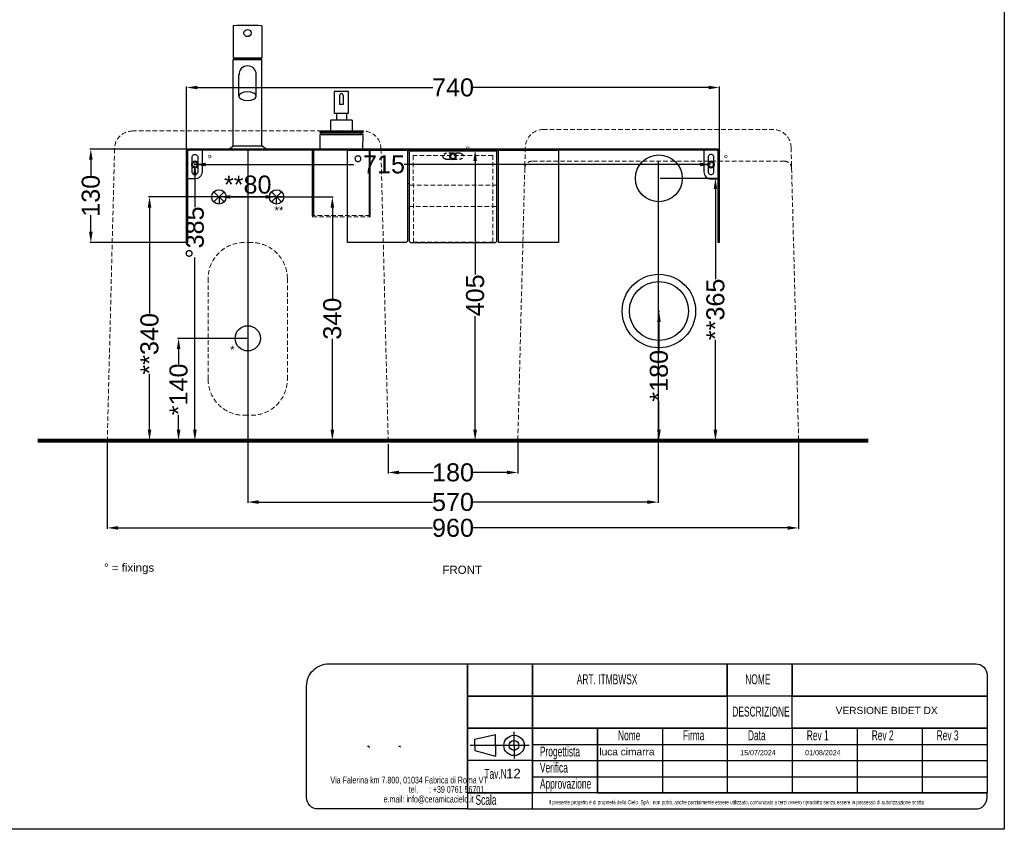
# Model space of a CAD drawing. Header units: millimetres. Extents: x 18233 to 30229, y -672 to 1848.
# Tile 9 of 12: x 26124 to 27491, y -175 to 950. Entities that reach past the tile are written whole.
import ezdxf

# ---------------------------------------------------------------- set-up
doc = ezdxf.new("R2010")
doc.units = ezdxf.units.MM
doc.header["$MEASUREMENT"] = 0
doc.linetypes.add('DASHED2', pattern=[9.525, 6.35, -3.175])
for name, color, linetype in [('Attacchi_Scarico', 2, 'Continuous'), ('Evidenziata', 12, 'Continuous'), ('Quote', 4, 'Continuous')]:
    doc.layers.add(name, color=color, linetype=linetype)
for name, color, linetype, lineweight in [('Layer1', 5, 'DASHED2', 0), ('Sezione', 1, 'Continuous', 50), ('sezione linea', 6, 'Continuous', 80), ('tratteggiate', 5, 'DASHED2', 0), ('Vista', 8, 'Continuous', 15)]:
    doc.layers.add(name, color=color, linetype=linetype, lineweight=lineweight)
doc.layers.add('Make2D$Visible$Curves', color=7, linetype='Continuous', true_color=0x000000)
doc.styles.add('SLDTEXTSTYLE1', font='TXT', dxfattribs={"width": 0.605})
doc.styles.get("Standard").update_dxf_attribs({"font": 'arial.ttf'})
doc.dimstyles.new('ISO-25', dxfattribs={"dimtxt": 25, "dimasz": 15, "dimexe": 1.25, "dimexo": 0.625, "dimtad": 0, "dimdec": 1, "dimrnd": 5, "dimtxsty": 'Standard', "dimcen": 2.5, "dimadec": 0, "dimazin": 0, "dimtfac": 1, "dimtdec": 1, "dimtmove": 0, "dimatfit": 3, "dimfxl": 1, "dimarcsym": 0})

# ---------------------------------------------------------------- blocks, each defined once
blk = doc.blocks.new('acc1  front')
at = {"layer": 'Make2D$Visible$Curves', "color": 8, "lineweight": -3, "true_color": 0x808080}
for p, q in [((-366.9, 0), (366.9, 0)), ((-369.9, -130), (-369.9, -3)), ((-368.4, -130), (-368.4, -3)), ((-366.9, -1.5), (-146.4, -1.5)), ((146.4, -1.5), (366.9, -1.5)), ((368.4, -130), (368.4, -3)), ((369.9, -130), (369.9, -3)), ((-358.4, -41.5), (-368.4, -41.5)), ((358.4, -41.5), (368.4, -41.5)), ((-369.9, -130), (-368.4, -130)), ((369.9, -130), (368.4, -130))]:
    blk.add_line(p, q, dxfattribs=at)
for points in [[(-362.4, -11.5, -1.000926), (-354.4, -11.5), (-354.4, -31.5, -1.000926), (-362.4, -31.5), (-362.4, -11.5)], [(-348.4, -1.5), (-348.4, -31.5, -0.414385), (-358.4, -41.5)], [(-146.4, -1.5), (-146.4, -130), (-63, -130), (-63, -1.5), (63, -1.5), (63, -127, 0.414214), (66, -130), (146.4, -130), (146.4, -1.5), (-146.4, -1.5)], [(348.4, -1.5), (348.4, -31.5, 0.414385), (358.4, -41.5)], [(362.4, -11.5, 1.000926), (354.4, -11.5), (354.4, -31.5, 1.000926), (362.4, -31.5), (362.4, -11.5)]]:
    blk.add_lwpolyline(points, format="xyb", dxfattribs=at)
blk.add_lwpolyline([(-61, -3), (61, -3), (61, -127, -0.414214), (58, -130), (-58, -130, -0.414214), (-61, -127)], format="xyb", close=True, dxfattribs=at)
at = {"layer": 'Make2D$Visible$Curves', "color": 8, "linetype": 'DASHED2', "lineweight": -3, "true_color": 0x808080}
blk.add_lwpolyline([(10, -6, -1.000926), (10, -14), (-10, -14, -1.000926), (-10, -6), (10, -6)], format="xyb", dxfattribs=at)
at = {"layer": 'Make2D$Visible$Curves', "color": 8, "lineweight": -3, "true_color": 0x808080}
for points in [[(115, -92.5), (115, -1.5), (116.5, -1.5), (116.5, -92.5), (115, -92.5)], [(195, -92.5), (195, -1.5), (193.5, -1.5), (193.5, -92.5), (195, -92.5)]]:
    blk.add_lwpolyline(points, dxfattribs=at)
for centre, radius, start, end in [((-366.9, -3), 3, 90, 180), ((-366.9, -3), 1.5, 90, 180), ((366.9, -3), 3, 0, 90), ((366.9, -3), 1.5, 0, 90)]:
    blk.add_arc(centre, radius, start, end, dxfattribs=at)
at = {"layer": 'tratteggiate'}
for points in [[(-61, -82), (-61, -1.5), (-63, -1.5), (-63, -82), (-61, -82)], [(-55.2, -9.2), (55.2, -9.2), (54.8, -129.2), (-55.2, -129.2), (-55.2, -9.2)], [(61, -82), (61, -1.5), (63, -1.5), (63, -82), (61, -82)], [(61, -48), (61, -82), (63, -82), (63, -48), (61, -48)]]:
    blk.add_lwpolyline(points, dxfattribs=at)
for points in [[(-61, -80), (-61, -50), (61, -50), (61, -80)], [(115, -92.5), (195, -92.5), (195, -94), (115, -94)]]:
    blk.add_lwpolyline(points, close=True, dxfattribs=at)
blk = doc.blocks.new('*D117')
at = {"layer": 'Defpoints', "color": 0, "transparency": 16777216}
for p in [(26440.2, 768.5), (27010.2, 753), (26440.2, 279.6)]:
    blk.add_point(p, dxfattribs=at)
at = {"layer": 'Evidenziata', "color": 0, "lineweight": -2, "transparency": 16777216}
for p, q in [((26440.2, 767.9), (26440.2, 278.4)), ((27010.2, 752.4), (27010.2, 278.4)), ((26455.2, 279.6), (26697, 279.6)), ((26995.2, 279.6), (26753.4, 279.6))]:
    blk.add_line(p, q, dxfattribs=at)
at = {"layer": 'Evidenziata', "color": 0, "transparency": 16777216}
for points in [[(26455.2, 282.1), (26455.2, 277.1), (26440.2, 279.6)], [(26995.2, 282.1), (26995.2, 277.1), (27010.2, 279.6)]]:
    blk.add_solid(points, dxfattribs=at)
at = {"layer": 'Evidenziata', "color": 0, "transparency": 16777216, "insert": (26725.2, 279.6), "char_height": 25, "attachment_point": 5}
blk.add_mtext('570', dxfattribs=at)
blk = doc.blocks.new('*D201')
at = {"layer": 'Defpoints', "color": 0, "transparency": 16777216}
for p in [(26635.3, 360.6), (26815.2, 365), (26635.3, 320.7)]:
    blk.add_point(p, dxfattribs=at)
at = {"layer": 'Quote', "color": 0, "lineweight": -2, "transparency": 16777216}
for p, q in [((26635.3, 360), (26635.3, 319.5)), ((26815.2, 364.4), (26815.2, 319.5)), ((26650.3, 320.7), (26698.2, 320.7)), ((26800.2, 320.7), (26752.3, 320.7))]:
    blk.add_line(p, q, dxfattribs=at)
at = {"layer": 'Quote', "color": 0, "transparency": 16777216}
for points in [[(26650.3, 323.2), (26650.3, 318.2), (26635.3, 320.7)], [(26800.2, 323.2), (26800.2, 318.2), (26815.2, 320.7)]]:
    blk.add_solid(points, dxfattribs=at)
at = {"layer": 'Quote', "color": 0, "transparency": 16777216, "insert": (26725.3, 320.7), "char_height": 25, "attachment_point": 5}
blk.add_mtext('180', dxfattribs=at)
blk = doc.blocks.new('*D202')
at = {"layer": 'Defpoints', "color": 0, "transparency": 16777216}
for p in [(26245.2, 365.2), (27205.2, 365), (26245.2, 243.7)]:
    blk.add_point(p, dxfattribs=at)
at = {"layer": 'Quote', "color": 0, "lineweight": -2, "transparency": 16777216}
for p, q in [((26245.2, 364.6), (26245.2, 242.5)), ((27205.2, 364.4), (27205.2, 242.5)), ((26260.2, 243.7), (26697, 243.7)), ((27190.2, 243.7), (26753.4, 243.7))]:
    blk.add_line(p, q, dxfattribs=at)
at = {"layer": 'Quote', "color": 0, "transparency": 16777216}
for points in [[(26260.2, 246.2), (26260.2, 241.2), (26245.2, 243.7)], [(27190.2, 246.2), (27190.2, 241.2), (27205.2, 243.7)]]:
    blk.add_solid(points, dxfattribs=at)
at = {"layer": 'Quote', "color": 0, "transparency": 16777216, "insert": (26725.2, 243.7), "char_height": 25, "attachment_point": 5}
blk.add_mtext('960', dxfattribs=at)
blk = doc.blocks.new('*D203')
at = {"layer": 'Defpoints', "color": 0, "transparency": 16777216}
for p in [(26663.2, 768.5), (26663.2, 365), (26756, 365)]:
    blk.add_point(p, dxfattribs=at)
at = {"layer": 'Quote', "color": 0, "lineweight": -2, "transparency": 16777216}
for p, q in [((26663.8, 768.5), (26757.3, 768.5)), ((26756, 753.5), (26756, 595.6)), ((26756, 380), (26756, 537.9)), ((26663.9, 365), (26757.3, 365))]:
    blk.add_line(p, q, dxfattribs=at)
at = {"layer": 'Quote', "color": 0, "transparency": 16777216}
for points in [[(26753.5, 753.5), (26758.5, 753.5), (26756, 768.5)], [(26753.5, 380), (26758.5, 380), (26756, 365)]]:
    blk.add_solid(points, dxfattribs=at)
at = {"layer": 'Quote', "color": 0, "transparency": 16777216, "insert": (26756, 566.7), "char_height": 25, "attachment_point": 5, "rotation": 90}
blk.add_mtext('405', dxfattribs=at)
blk = doc.blocks.new('*D209')
at = {"layer": 'Defpoints', "color": 0, "transparency": 16777216}
for p in [(26222.3, 770), (26358.3, 770), (26355.3, 640)]:
    blk.add_point(p, dxfattribs=at)
at = {"layer": 'Quote', "color": 0, "lineweight": -2, "transparency": 16777216}
for p, q in [((26357.7, 770), (26221, 770)), ((26222.3, 755), (26222.3, 732)), ((26222.3, 655), (26222.3, 678)), ((26354.7, 640), (26221, 640))]:
    blk.add_line(p, q, dxfattribs=at)
at = {"layer": 'Quote', "color": 0, "transparency": 16777216}
for points in [[(26219.8, 755), (26224.8, 755), (26222.3, 770)], [(26219.8, 655), (26224.8, 655), (26222.3, 640)]]:
    blk.add_solid(points, dxfattribs=at)
at = {"layer": 'Quote', "color": 0, "transparency": 16777216, "insert": (26222.3, 705), "char_height": 25, "attachment_point": 5, "rotation": 90}
blk.add_mtext('130', dxfattribs=at)
blk = doc.blocks.new('*D134')
at = {"layer": 'Defpoints', "color": 0, "transparency": 16777216}
for p in [(27095.1, 855.4), (26355.3, 767), (27095.1, 767)]:
    blk.add_point(p, dxfattribs=at)
at = {"layer": 'Quote', "color": 0, "lineweight": -2, "transparency": 16777216}
for p, q in [((26355.3, 767.6), (26355.3, 856.6)), ((26370.3, 855.4), (26697.1, 855.4)), ((27080.1, 855.4), (26753.3, 855.4)), ((27095.1, 767.6), (27095.1, 856.6))]:
    blk.add_line(p, q, dxfattribs=at)
at = {"layer": 'Quote', "color": 0, "transparency": 16777216}
for points in [[(26370.3, 857.9), (26370.3, 852.9), (26355.3, 855.4)], [(27080.1, 857.9), (27080.1, 852.9), (27095.1, 855.4)]]:
    blk.add_solid(points, dxfattribs=at)
at = {"layer": 'Quote', "color": 0, "transparency": 16777216, "insert": (26725.2, 855.4), "char_height": 25, "attachment_point": 5}
blk.add_mtext('740', dxfattribs=at)
blk = doc.blocks.new('*D241')
at = {"layer": 'Attacchi_Scarico', "color": 0, "lineweight": -2, "transparency": 16777216}
for p, q in [((26370.2, 748.5), (26365.6, 748.5)), ((26366.8, 733.5), (26366.8, 689.1)), ((26366.8, 380), (26366.8, 619.2)), ((26370.2, 365), (26365.6, 365))]:
    blk.add_line(p, q, dxfattribs=at)
at = {"layer": 'Attacchi_Scarico', "color": 0, "transparency": 16777216}
for points in [[(26364.3, 733.5), (26369.3, 733.5), (26366.8, 748.5)], [(26364.3, 380), (26369.3, 380), (26366.8, 365)]]:
    blk.add_solid(points, dxfattribs=at)
at = {"layer": 'Defpoints', "color": 0, "transparency": 16777216}
for p in [(26370.8, 748.5), (26366.8, 365), (26370.9, 365)]:
    blk.add_point(p, dxfattribs=at)
at = {"layer": 'Attacchi_Scarico', "color": 0, "transparency": 16777216, "insert": (26366.8, 654.1), "char_height": 25, "attachment_point": 5, "rotation": 90}
blk.add_mtext('°385', dxfattribs=at)
blk = doc.blocks.new('*D137')
at = {"layer": 'Attacchi_Scarico', "color": 0, "lineweight": -2, "transparency": 16777216}
for p, q in [((26366.8, 749.1), (26366.8, 749.7)), ((26381.8, 748.5), (26587.5, 748.5)), ((27068.4, 748.5), (26657.4, 748.5)), ((27083.4, 749.1), (27083.4, 749.7))]:
    blk.add_line(p, q, dxfattribs=at)
at = {"layer": 'Attacchi_Scarico', "color": 0, "transparency": 16777216}
for points in [[(26381.8, 751), (26381.8, 746), (26366.8, 748.5)], [(27068.4, 751), (27068.4, 746), (27083.4, 748.5)]]:
    blk.add_solid(points, dxfattribs=at)
at = {"layer": 'Defpoints', "color": 0, "transparency": 16777216}
for p in [(26366.8, 748.5), (27083.4, 748.5), (27083.4, 748.5)]:
    blk.add_point(p, dxfattribs=at)
at = {"layer": 'Attacchi_Scarico', "color": 0, "transparency": 16777216, "insert": (26622.4, 748.5), "char_height": 25, "attachment_point": 5}
blk.add_mtext('°715', dxfattribs=at)
blk = doc.blocks.new('*D795')
at = {"layer": 'Attacchi_Scarico', "color": 0, "lineweight": -2, "transparency": 16777216}
for p, q in [((26439.6, 507), (26342.9, 507)), ((26344.2, 492), (26344.2, 471.2)), ((26344.2, 380.1), (26344.2, 400.9)), ((26439.6, 365.1), (26342.9, 365.1))]:
    blk.add_line(p, q, dxfattribs=at)
at = {"layer": 'Attacchi_Scarico', "color": 0, "transparency": 16777216}
for points in [[(26341.7, 492), (26346.7, 492), (26344.2, 507)], [(26341.7, 380.1), (26346.7, 380.1), (26344.2, 365.1)]]:
    blk.add_solid(points, dxfattribs=at)
at = {"layer": 'Defpoints', "color": 0, "transparency": 16777216}
for p in [(26344.2, 507), (26440.2, 507), (26440.2, 365.1)]:
    blk.add_point(p, dxfattribs=at)
at = {"layer": 'Attacchi_Scarico', "color": 0, "transparency": 16777216, "insert": (26344.2, 436.1), "char_height": 25, "attachment_point": 5, "rotation": 90}
blk.add_mtext('*140', dxfattribs=at)
blk = doc.blocks.new('*D794')
at = {"layer": 'Attacchi_Scarico', "color": 0, "lineweight": -2, "transparency": 16777216}
for p, q in [((26489.6, 703.5), (26302.5, 703.5)), ((26303.8, 688.5), (26303.8, 541.4)), ((26303.8, 380.1), (26303.8, 457.5)), ((26439.6, 365.1), (26302.5, 365.1))]:
    blk.add_line(p, q, dxfattribs=at)
at = {"layer": 'Attacchi_Scarico', "color": 0, "transparency": 16777216}
for points in [[(26301.3, 688.5), (26306.3, 688.5), (26303.8, 703.5)], [(26301.3, 380.1), (26306.3, 380.1), (26303.8, 365.1)]]:
    blk.add_solid(points, dxfattribs=at)
at = {"layer": 'Defpoints', "color": 0, "transparency": 16777216}
for p in [(26303.8, 703.5), (26490.2, 703.5), (26440.2, 365.1)]:
    blk.add_point(p, dxfattribs=at)
at = {"layer": 'Attacchi_Scarico', "color": 0, "transparency": 16777216, "insert": (26303.8, 499.4), "char_height": 25, "attachment_point": 5, "rotation": 90}
blk.add_mtext('**340', dxfattribs=at)
blk = doc.blocks.new('*D792')
at = {"layer": 'Defpoints', "color": 0, "transparency": 16777216}
for p in [(26480.2, 703.5), (26480.2, 365.2), (26557.7, 365.2)]:
    blk.add_point(p, dxfattribs=at)
at = {"layer": 'Quote', "color": 0, "lineweight": -2, "transparency": 16777216}
for p, q in [((26480.8, 703.5), (26559, 703.5)), ((26557.7, 688.5), (26557.7, 562.5)), ((26557.7, 380.2), (26557.7, 506.1)), ((26480.8, 365.2), (26559, 365.2))]:
    blk.add_line(p, q, dxfattribs=at)
at = {"layer": 'Quote', "color": 0, "transparency": 16777216}
for points in [[(26555.2, 688.5), (26560.2, 688.5), (26557.7, 703.5)], [(26555.2, 380.2), (26560.2, 380.2), (26557.7, 365.2)]]:
    blk.add_solid(points, dxfattribs=at)
at = {"layer": 'Quote', "color": 0, "transparency": 16777216, "insert": (26557.7, 534.3), "char_height": 25, "attachment_point": 5, "rotation": 90}
blk.add_mtext('340', dxfattribs=at)
blk = doc.blocks.new('*D793')
at = {"layer": 'Attacchi_Scarico', "color": 0, "lineweight": -2, "transparency": 16777216}
for p, q in [((26401.2, 694.1), (26401.2, 704.7)), ((26416.2, 703.5), (26465.2, 703.5)), ((26480.2, 694.1), (26480.2, 704.7))]:
    blk.add_line(p, q, dxfattribs=at)
at = {"layer": 'Attacchi_Scarico', "color": 0, "transparency": 16777216}
for points in [[(26416.2, 706), (26416.2, 701), (26401.2, 703.5)], [(26465.2, 706), (26465.2, 701), (26480.2, 703.5)]]:
    blk.add_solid(points, dxfattribs=at)
at = {"layer": 'Defpoints', "color": 0, "transparency": 16777216}
for p in [(26480.2, 703.5), (26401.2, 693.5), (26480.2, 693.5)]:
    blk.add_point(p, dxfattribs=at)
at = {"layer": 'Attacchi_Scarico', "color": 0, "transparency": 16777216, "insert": (26440.2, 720.4), "char_height": 25, "attachment_point": 5}
blk.add_mtext('**80', dxfattribs=at)
blk = doc.blocks.new('*D802')
at = {"layer": 'Attacchi_Scarico', "color": 0, "lineweight": -2, "transparency": 16777216}
for p, q in [((27011.8, 544.9), (27012.4, 544.9)), ((27011.2, 529.9), (27011.2, 490.2)), ((27011.2, 380), (27011.2, 419.8)), ((27205.5, 365), (27009.9, 365))]:
    blk.add_line(p, q, dxfattribs=at)
at = {"layer": 'Attacchi_Scarico', "color": 0, "transparency": 16777216}
for points in [[(27008.7, 529.9), (27013.7, 529.9), (27011.2, 544.9)], [(27008.7, 380), (27013.7, 380), (27011.2, 365)]]:
    blk.add_solid(points, dxfattribs=at)
at = {"layer": 'Defpoints', "color": 0, "transparency": 16777216}
for p in [(27011.2, 544.9), (27011.2, 365), (27206.1, 365)]:
    blk.add_point(p, dxfattribs=at)
at = {"layer": 'Attacchi_Scarico', "color": 0, "transparency": 16777216, "insert": (27011.2, 455), "char_height": 25, "attachment_point": 5, "rotation": 90}
blk.add_mtext('*180', dxfattribs=at)
blk = doc.blocks.new('*D803')
at = {"layer": 'Attacchi_Scarico', "color": 0, "lineweight": -2, "transparency": 16777216}
for p, q in [((27013, 729.3), (27091, 729.3)), ((27089.7, 714.3), (27089.7, 589.3)), ((27089.7, 380), (27089.7, 505.1)), ((27205.5, 365), (27088.5, 365))]:
    blk.add_line(p, q, dxfattribs=at)
at = {"layer": 'Attacchi_Scarico', "color": 0, "transparency": 16777216}
for points in [[(27087.2, 714.3), (27092.2, 714.3), (27089.7, 729.3)], [(27087.2, 380), (27092.2, 380), (27089.7, 365)]]:
    blk.add_solid(points, dxfattribs=at)
at = {"layer": 'Defpoints', "color": 0, "transparency": 16777216}
for p in [(27012.3, 729.3), (27089.7, 365), (27206.1, 365)]:
    blk.add_point(p, dxfattribs=at)
at = {"layer": 'Attacchi_Scarico', "color": 0, "transparency": 16777216, "insert": (27089.7, 547.2), "char_height": 25, "attachment_point": 5, "rotation": 90}
blk.add_mtext('**365', dxfattribs=at)

msp = doc.modelspace()

# ---------------------------------------------------------------- linework, layer by layer
at = {"layer": 'Attacchi_Scarico'}
for p, q in [((26407.29, 696.41), (26393.14, 710.56)), ((26393.14, 696.41), (26407.29, 710.56)), ((26487.29, 696.41), (26473.14, 710.56)), ((26473.14, 696.41), (26487.29, 710.56))]:
    msp.add_line(p, q, dxfattribs=at)
msp.add_lwpolyline([(26440.22, 507.01), (26440.22, 507.01)], dxfattribs=at)
for centre, radius in [((27011.09, 729.31), 32.5), ((26400.22, 703.49), 10), ((26480.22, 703.49), 10), ((27011.18, 544.94), 51), ((27011.18, 544.94), 41), ((26440.22, 507.01), 17.5)]:
    msp.add_circle(centre, radius, dxfattribs=at)
at = {"layer": 'Layer1'}
for p, q in [((26600.22, 795.01), (26280.22, 795.01)), ((27170.66, 797.02), (26850.66, 797.02)), ((26255.22, 770.01), (26245.22, 365.18)), ((26625.22, 770.01), (26635.22, 365.18)), ((26825.66, 772.02), (26815.22, 365.02)), ((27194.73, 772), (27205.22, 365.02)), ((27185.47, 753.02), (26834.96, 753.02))]:
    msp.add_line(p, q, dxfattribs=at)
msp.add_lwpolyline([(26445.22, 640.1), (26435.22, 640.1, 0.4142136), (26385.22, 590.1), (26385.22, 450.1, 0.4142136), (26435.22, 400.1), (26445.22, 400.1, 0.4142136), (26495.22, 450.1), (26495.22, 590.1, 0.4142136)], format="xyb", close=True, dxfattribs=at)
for centre, radius, start, end in [((26280.22, 770.01), 25, 90, 180), ((26600.22, 770.01), 25, 0, 90), ((26850.66, 772.02), 25, 90, 180), ((27169.73, 772), 25, 0, 90), ((26834.96, 743.02), 10, 90, 178.52363), ((27185.47, 743.02), 10, 1.47637, 90)]:
    msp.add_arc(centre, radius, start, end, dxfattribs=at)
at = {"layer": 'Make2D$Visible$Curves', "color": 8, "lineweight": -3, "true_color": 0x808080}
for p, q in [((26419.99, 940.61), (26419.99, 896.59)), ((26459.99, 940.61), (26459.99, 896.59)), ((26419.99, 896.59), (26459.99, 896.59)), ((26419.99, 894.24), (26420.24, 894.49)), ((26419.99, 894.24), (26459.99, 894.24)), ((26419.99, 773.99), (26419.99, 894.24)), ((26459.74, 894.49), (26420.24, 894.49)), ((26459.99, 894.24), (26459.74, 894.49)), ((26459.99, 773.99), (26459.99, 894.24)), ((26428.04, 858.48), (26428.03, 873.34)), ((26428.04, 843.48), (26428.04, 858.48)), ((26452.04, 843.49), (26452.04, 858.49)), ((26560.27, 849.99), (26560.27, 819.99)), ((26580.27, 849.99), (26560.27, 849.99)), ((26580.27, 819.99), (26580.27, 849.99)), ((26567.77, 844.49), (26567.77, 831.99)), ((26572.77, 844.49), (26572.77, 831.99)), ((26572.77, 831.99), (26567.77, 831.99)), ((26585.27, 809.99), (26555.27, 809.99)), ((26555.27, 809.99), (26555.27, 794.99)), ((26560.27, 819.99), (26580.27, 819.99)), ((26563.24, 819.99), (26563.24, 809.99)), ((26577.27, 819.99), (26577.27, 809.99)), ((26585.27, 809.99), (26585.27, 794.99)), ((26600.27, 794.99), (26540.27, 794.99)), ((26600.27, 792.99), (26540.27, 792.99)), ((26600.27, 789.99), (26540.27, 789.99)), ((26414.49, 770.19), (26414.49, 770.28)), ((26414.58, 770.45), (26419.74, 773.99)), ((26433.46, 773.99), (26419.74, 773.99)), ((26460.24, 773.99), (26433.46, 773.99)), ((26465.4, 770.45), (26460.24, 773.99))]:
    msp.add_line(p, q, dxfattribs=at)
for points in [[(26600.27, 794.99), (26540.27, 794.99), (26540.27, 792.99), (26600.27, 792.99)], [(26600.27, 789.99), (26540.27, 789.99), (26540.21, 769.99), (26600.22, 769.99)], [(26598.27, 792.99), (26542.27, 792.99), (26542.27, 789.99), (26598.27, 789.99)]]:
    msp.add_lwpolyline(points, close=True, dxfattribs=at)
msp.add_circle((26439.99, 931.09), 5, dxfattribs=at)
for centre, radius, start, end in [((26420.49, 940.61), 0.5, 92.79602, 180), ((26439.99, 541.34), 400.25, 90, 92.79602), ((26439.99, 541.34), 400.25, 87.20397, 90), ((26459.49, 940.61), 0.5, 360, 87.20397), ((26420.3, 894.69), 0.2, 155.74252, 270), ((26439.99, 885.81), 21.8, 150.38136, 155.74252), ((26439.99, 885.81), 21.8, 24.25748, 29.61864), ((26459.68, 894.69), 0.2, 270, 24.25748), ((26440, 873.48), 12, 89.9971, 184.19399), ((26440.03, 873.49), 12, 359.99999, 90.13003), ((26570.27, 844.49), 2.5, 0, 180), ((26414.69, 770.28), 0.2, 124.43899, 180), ((26414.69, 770.19), 0.2, 180, 270)]:
    msp.add_arc(centre, radius, start, end, dxfattribs=at)
msp.add_ellipse((26452.03, 843.49), major_axis=(0, -30), ratio=0.0004512, start_param=2.0943951, end_param=3.1415927, dxfattribs=at)
at = {"layer": 'Make2D$Visible$Curves', "color": 8, "lineweight": -3, "true_color": 0x808080, "extrusion": (0, 0, -1)}
msp.add_ellipse((26440.04, 843.49), major_axis=(-12, 0), ratio=0.5, dxfattribs=at)
at = {"layer": 'Quote'}
for p, q in [((26810.01, -58.46), (26810.01, -39.55)), ((27016, -34.63), (27016, -124.22)), ((27106.18, -34.63), (27106.18, -124.22)), ((27196.36, -34.63), (27196.36, -124.22)), ((27286.54, -34.63), (27286.54, -124.22)), ((27376.72, -34.63), (27376.72, -124.22)), ((26755.4, -49.64), (26784.19, -43.45)), ((26755.4, -58.46), (26755.4, -49.64)), ((26784.19, -58.46), (26784.19, -43.45)), ((26831, -58.46), (26749.02, -58.46)), ((26755.4, -58.46), (26755.4, -65.38)), ((26755.4, -65.38), (26784.19, -73.42)), ((26784.19, -58.46), (26784.19, -73.42)), ((26810.01, -58.46), (26810.01, -76.63)), ((26835.64, -57.03), (27466.9, -57.03)), ((26835.64, -79.42), (27466.9, -79.42)), ((26835.64, -101.82), (27466.9, -101.82)), ((26925.82, -124.22), (27466.9, -124.22))]:
    msp.add_line(p, q, dxfattribs=at)
for points in [[(27490.81, -174.94), (24970.81, -174.94), (24970.81, 1847.96), (27490.81, 1847.96)], [(26745.46, 54.95), (27106.18, 54.95), (27106.18, 10.16), (26745.46, 10.16)], [(26835.64, 10.16), (26745.46, 10.16), (26745.46, 54.95), (26835.64, 54.95)], [(26835.64, 54.95), (27106.18, 54.95), (27106.18, 10.16), (26835.64, 10.16)], [(27196.36, 10.16), (27106.18, 10.16), (27106.18, 54.95), (27196.36, 54.95)], [(26835.64, -34.63), (26745.46, -34.63), (26745.46, 10.16), (26835.64, 10.16)], [(26745.46, 10.16), (27106.18, 10.16), (27106.18, -34.63), (26745.46, -34.63)], [(26835.64, 10.16), (27106.18, 10.16), (27106.18, -34.63), (26835.64, -34.63)], [(27196.36, 10.16), (27466.9, 10.16), (27466.9, -34.63), (27196.36, -34.63)], [(26835.64, -124.22), (26745.46, -124.22), (26745.46, -34.63), (26835.64, -34.63)], [(26835.64, -34.63), (26925.82, -34.63), (26925.82, -124.22), (26835.64, -124.22)], [(26925.82, -34.63), (27466.9, -34.63), (27466.9, -124.22), (26925.82, -124.22)], [(26745.46, -124.22), (26835.64, -124.22), (26835.64, -79.42), (26745.46, -79.42)], [(26835.64, -124.22), (26745.46, -124.22), (26745.46, -146.61), (26835.64, -146.61)]]:
    msp.add_lwpolyline(points, close=True, dxfattribs=at)
for points in [[(26552.93, 54.95), (26745.46, 54.95), (26745.46, -146.61), (26537.65, -146.61, -0.4142136), (26521.9, -130.86), (26521.9, 23.92, -0.4142136)], [(27196.36, 54.95), (27451.15, 54.95, -0.4142136), (27466.9, 39.2), (27466.9, 10.16), (27196.36, 10.16)]]:
    msp.add_lwpolyline(points, format="xyb", close=True, dxfattribs=at)
msp.add_lwpolyline([(26745.46, -146.61), (27451.15, -146.61, 0.4142136), (27466.9, -130.86), (27466.9, -124.22)], format="xyb", dxfattribs=at)
for radius in [14.15, 6.84]:
    msp.add_circle((26810.01, -58.46), radius, dxfattribs=at)
for points in [[(26606.48, -59.24), (26606.48, -59.24), (26608.86, -59.24), (26608.86, -59.24)], [(26608.86, -60.15), (26608.86, -60.86), (26608.72, -61.35), (26608.42, -61.63)], [(26650.02, -59.36), (26650.02, -59.36), (26651.74, -59.36), (26651.74, -59.36)], [(26651.74, -59.84), (26651.74, -60.41), (26651.65, -60.76), (26651.39, -60.98)]]:
    msp.add_open_spline(points, degree=3, dxfattribs=at)
at = {"layer": 'Sezione'}
for centre in [(26366.83, 748.49), (26725.22, 759.98), (27083.6, 748.49)]:
    msp.add_circle(centre, 4, dxfattribs=at)
at = {"layer": 'sezione linea'}
msp.add_line((26148.73, 364.95), (27301.7, 365.03), dxfattribs=at)
at = {"layer": 'Vista', "color": 8, "lineweight": -3, "true_color": 0x808080}
for p, q in [((26635.22, 365.18), (26245.22, 365.18)), ((27205.22, 365.02), (26815.22, 365.02))]:
    msp.add_line(p, q, dxfattribs=at)

# ---------------------------------------------------------------- block references
at = {"layer": 'Quote', "xscale": -1}
msp.add_blockref('acc1  front', (26725.22, 769.99), dxfattribs=at)

# ---------------------------------------------------------------- texts
at = {"layer": 'Attacchi_Scarico'}
for s, height, p in [('° ', 11.377, (26742.67, 761.86)), ('° ', 11.377, (26384.28, 750.36)), ('° ', 11.377, (27101.06, 750.36)), ('**', 11.377, (26477.37, 679.1)), ('*', 11.38, (26415.74, 485.63)), ('° = fixings ', 11.3769, (26240.7, 182.82)), ('FRONT', 11.377, (26710.61, 179.91))]:
    msp.add_text(s, height=height, dxfattribs=at).set_placement(p)
at = {"layer": 'Quote', "attachment_point": 1, "style": 'SLDTEXTSTYLE1'}
for s, insert, char_height in [('{\\fArial|b0|i0|c0|p34;ART. ITMBWSX }', (26897.11, 40.31), 13.7925), ('{\\fArial|b0|i0|c0|p34;NOME}', (27131.05, 40.31), 13.7925), ('{\\fArial|b0|i0|c0|p34;DESCRIZIONE}', (27113.11, -4.48), 13.7925), ('{\\fArial|b0|i0|c0|p34;Nome}', (26954.36, -37.53), 13.7925), ('{\\fArial|b0|i0|c0|p34;Firma}', (27044.54, -37.53), 13.7925), ('{\\fArial|b0|i0|c0|p34;Data}', (27134.72, -37.53), 13.7925), ('{\\fArial|b0|i0|c0|p34;Rev 1}', (27216.51, -37.53), 13.7925), ('{\\fArial|b0|i0|c0|p34;Rev 2}', (27306.69, -37.53), 13.7925), ('{\\fArial|b0|i0|c0|p34;Rev 3}', (27396.87, -37.53), 13.7925), ('{\\fArial|b0|i0|c0|p34;Progettista}', (26845.92, -59.93), 13.7925), ('{\\fArial|b0|i0|c0|p34;Verifica}', (26845.92, -82.33), 13.7925), ('\\pxi-3,l4,t4;{\\fArial|b0|i0|c0|p34;Tav.N.}', (26755.02, -91), 13.7925), ('{\\fArial|b0|i0|c0|p34;Via Falerina km 7.800, 01034 Fabrica di Roma VT }', (26555.02, -101.93), 9.3087), ('{\\fArial|b0|i0|c0|p34;Approvazione}', (26845.92, -104.72), 13.7925), ('\\pxi-0.58224,l1.5822,t1.5822;{\\fArial|b0|i0|c0|p34;tel.^I: +39 0761 56701}', (26654.59, -114.92), 9.3087), ('{\\fArial|b0|i0|c0|p34;e.mail: info@ceramicacielo.it}', (26628.9, -128.37), 9.3087), ('{\\fArial|b0|i0|c0|p34;Scala}', (26756.43, -127.12), 13.7925), ('{\\f@Arial Unicode MS|b0|i0|c0|p34;Il presente progetto è di proprietà della Cielo. SpA ; non potrà, anche parzialmente essere utilizzato, comunicato a terzi ovvero riprodotto senza essere in possesso di autorizzazione scritta}', (26858.38, -134.38), 5.95759)]:
    msp.add_mtext(s, dxfattribs=dict(at, insert=insert, char_height=char_height))
at = {"layer": 'Quote', "attachment_point": 1}
for s, width, gutter_width, insert, char_height in [('VERSIONE BIDET DX', 598.9888, 12.5, (27256.64, -4.77), 10.08), ('\\pxi-2,l3,t3;{\\fArial|b0|i0|c0|p34;luca cimarra}', 226.1874, 12.5, (26918.36, -62.15), 10.08), ('\\pxi-2,l3,t3;15/07/2024', 5.7872, 8.75, (27117.01, -64.95), 7.056), ('\\pxi-2,l3,t3;01/08/2024', 5.7872, 8.75, (27207.19, -64.95), 7.056), ('\\pxi-2,l3,t3;12', 226.1874, 12.5, (26785.88, -90.83), 13.104)]:
    msp.add_mtext_dynamic_manual_height_columns(s, width=width, gutter_width=gutter_width, heights=[0], dxfattribs=dict(at, insert=insert, char_height=char_height))

# ---------------------------------------------------------------- dimensions: what is measured, and where the dimension line sits
at = {"layer": 'Attacchi_Scarico'}
for base, p1, p2, text, picture, middle in [((27083.42, 748.49), (26366.82, 748.49), (27083.42, 748.49), '°<>', '*D137', (26622.45, 748.49)), ((26480.22, 703.49), (26401.22, 693.49), (26480.22, 693.49), '**<>', '*D793', (26440.22, 720.41))]:
    dim = msp.add_linear_dim(base=base, p1=p1, p2=p2, text=text, dimstyle='ISO-25', override={"dimtmove": 2}, dxfattribs=at)
    dim.commit()
    dim.dimension.update_dxf_attribs({"geometry": picture, "text_midpoint": middle, "dimtype": 160})
for base, p1, p2, text, picture, middle in [((26366.82, 364.96), (26370.83, 748.49), (26370.86, 364.96), '°<>', '*D241', (26366.82, 654.12)), ((26303.76, 703.49), (26440.22, 365.1), (26490.22, 703.49), '**<>', '*D794', (26303.76, 499.42))]:
    dim = msp.add_linear_dim(base=base, p1=p1, p2=p2, angle=90, text=text, dimstyle='ISO-25', override={"dimtmove": 2}, dxfattribs=at)
    dim.commit()
    dim.dimension.update_dxf_attribs({"geometry": picture, "text_midpoint": middle, "dimtype": 160})
for base, p1, p2, text, picture, middle in [((27089.73, 365.02), (27012.34, 729.31), (27206.09, 365.02), '**365', '*D803', (27089.73, 547.16)), ((27011.18, 365.02), (27011.18, 544.94), (27206.09, 365.02), '*<>', '*D802', (27011.18, 454.98)), ((26344.2, 507.01), (26440.22, 365.1), (26440.22, 507.01), '*<>', '*D795', (26344.2, 436.05))]:
    dim = msp.add_linear_dim(base=base, p1=p1, p2=p2, angle=90, text=text, dimstyle='ISO-25', override={"dimtmove": 2}, dxfattribs=at)
    dim.commit()
    dim.dimension.update_dxf_attribs({"geometry": picture, "text_midpoint": middle})
at = {"layer": 'Evidenziata'}
dim = msp.add_linear_dim(base=(26440.22, 279.63), p1=(27010.22, 753.02), p2=(26440.22, 768.49), angle=180, dimstyle='ISO-25', dxfattribs=at)
dim.commit()
dim.dimension.update_dxf_attribs({"geometry": '*D117', "text_midpoint": (26725.22, 279.63)})
at = {"layer": 'Quote'}
dim = msp.add_linear_dim(base=(27095.11, 855.39), p1=(26355.33, 766.99), p2=(27095.11, 766.99), dimstyle='ISO-25', dxfattribs=at)
dim.commit()
dim.dimension.update_dxf_attribs({"geometry": '*D134', "text_midpoint": (26725.22, 855.39)})
for base, p1, p2, angle, picture, middle in [((26222.26, 769.99), (26355.33, 639.99), (26358.33, 769.99), 90, '*D209', (26222.26, 704.99)), ((26756, 364.98), (26663.22, 768.49), (26663.24, 364.98), 90, '*D203', (26756, 566.73)), ((26557.74, 365.18), (26480.22, 703.49), (26480.22, 365.18), 90, '*D792', (26557.74, 534.33)), ((26245.22, 243.74), (27205.22, 365.02), (26245.22, 365.18), 180, '*D202', (26725.22, 243.74)), ((26635.33, 320.74), (26815.22, 365.02), (26635.33, 360.58), 180, '*D201', (26725.27, 320.74))]:
    dim = msp.add_linear_dim(base=base, p1=p1, p2=p2, angle=angle, dimstyle='ISO-25', dxfattribs=at)
    dim.commit()
    dim.dimension.update_dxf_attribs({"geometry": picture, "text_midpoint": middle})

doc.saveas('drawing.dxf')
